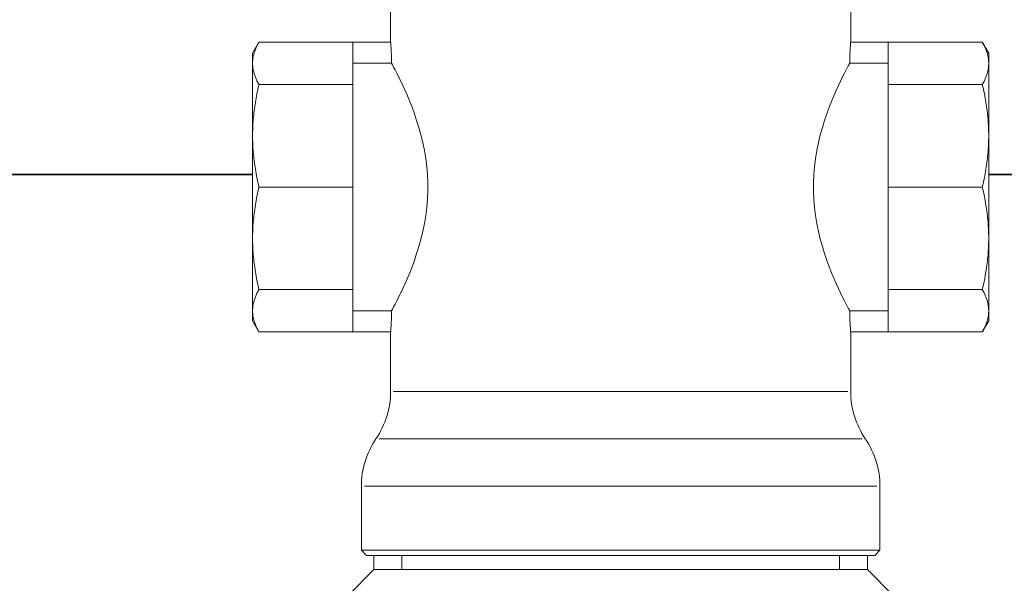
# Model space of a CAD drawing. Header units: millimetres. Extents: x 17747 to 112039, y -74980 to 446921.
# Tile 167 of 256: x 62947 to 63064, y -68339 to -68271. Entities that reach past the tile are written whole.
import ezdxf

# ---------------------------------------------------------------- set-up
doc = ezdxf.new("R2010")
doc.units = ezdxf.units.MM
doc.layers.add('UT_SCHÉMA_PŘÍVOD', color=10, linetype='Continuous', lineweight=35)
doc.layers.add('UT_ZARIZENI - ARMATURY', color=6, linetype='Continuous', lineweight=5)

msp = doc.modelspace()

# ---------------------------------------------------------------- linework, layer by layer
at = {"layer": 'UT_SCHÉMA_PŘÍVOD'}
for p, q in [((62548.07, -68289.85), (62974.58, -68289.85)), ((63062.58, -68289.85), (63320.4, -68289.85))]:
    msp.add_line(p, q, dxfattribs=at)
at = {"layer": 'UT_ZARIZENI - ARMATURY'}
for p, q in [((62991.08, -68248.94), (62991.08, -68274.06)), ((63046.08, -68248.94), (63046.08, -68274.06)), ((62974.58, -68275.36), (62975.34, -68274.04)), ((62975.21, -68274.27), (62975.16, -68274.38)), ((62975.28, -68274.16), (62975.21, -68274.27)), ((62975.34, -68274.04), (62975.28, -68274.16)), ((62975.34, -68274.04), (62986.58, -68274.04)), ((62986.58, -68274.06), (62986.58, -68274.04)), ((62986.58, -68274.06), (62986.58, -68274.76)), ((62986.58, -68274.06), (62991.08, -68274.06)), ((62991.08, -68274.06), (62991.08, -68274.07)), ((62991.08, -68274.07), (62991.08, -68274.08)), ((62991.08, -68274.08), (62991.08, -68274.11)), ((62991.08, -68274.11), (62991.09, -68274.15)), ((62991.09, -68274.15), (62991.09, -68274.19)), ((62991.09, -68274.19), (62991.1, -68274.25)), ((62991.1, -68274.25), (62991.1, -68274.32)), ((62991.1, -68274.32), (62991.11, -68274.4)), ((63046.05, -68274.4), (63046.06, -68274.32)), ((63046.06, -68274.25), (63046.07, -68274.19)), ((63046.06, -68274.32), (63046.06, -68274.25)), ((63046.07, -68274.11), (63046.08, -68274.08)), ((63046.07, -68274.15), (63046.07, -68274.11)), ((63046.07, -68274.19), (63046.07, -68274.15)), ((63046.08, -68274.06), (63050.58, -68274.06)), ((63046.08, -68274.07), (63046.08, -68274.06)), ((63046.08, -68274.08), (63046.08, -68274.07)), ((63061.82, -68274.04), (63050.58, -68274.04)), ((63050.58, -68274.06), (63050.58, -68274.04)), ((63050.58, -68274.76), (63050.58, -68274.06)), ((63062.58, -68275.36), (63061.82, -68274.04)), ((63061.82, -68274.04), (63061.88, -68274.16)), ((63061.88, -68274.16), (63061.94, -68274.27)), ((63061.94, -68274.27), (63062, -68274.38)), ((62974.58, -68275.36), (62974.58, -68276.58)), ((62974.73, -68275.45), (62974.71, -68275.56)), ((62974.76, -68275.35), (62974.73, -68275.45)), ((62974.8, -68275.24), (62974.76, -68275.35)), ((62974.83, -68275.14), (62974.8, -68275.24)), ((62974.87, -68275.03), (62974.83, -68275.14)), ((62974.91, -68274.93), (62974.87, -68275.03)), ((62974.95, -68274.82), (62974.91, -68274.93)), ((62975, -68274.71), (62974.95, -68274.82)), ((62975.05, -68274.6), (62975, -68274.71)), ((62975.1, -68274.49), (62975.05, -68274.6)), ((62975.16, -68274.38), (62975.1, -68274.49)), ((62986.58, -68279.12), (62986.58, -68274.76)), ((62991.11, -68274.4), (62991.11, -68274.49)), ((62991.11, -68274.49), (62991.12, -68274.58)), ((62991.12, -68274.58), (62991.13, -68274.69)), ((62991.13, -68274.69), (62991.14, -68274.79)), ((62991.14, -68274.79), (62991.14, -68274.91)), ((62991.14, -68274.91), (62991.15, -68275.03)), ((62991.15, -68275.03), (62991.16, -68275.17)), ((62991.16, -68275.17), (62991.16, -68275.31)), ((62991.16, -68275.31), (62991.17, -68275.45)), ((62991.17, -68275.45), (62991.18, -68275.6)), ((63045.98, -68275.6), (63045.99, -68275.45)), ((63045.99, -68275.31), (63046, -68275.17)), ((63045.99, -68275.45), (63045.99, -68275.31)), ((63046, -68275.17), (63046.01, -68275.03)), ((63046.01, -68275.03), (63046.02, -68274.91)), ((63046.02, -68274.79), (63046.03, -68274.69)), ((63046.02, -68274.91), (63046.02, -68274.79)), ((63046.03, -68274.69), (63046.04, -68274.58)), ((63046.04, -68274.49), (63046.05, -68274.4)), ((63046.04, -68274.58), (63046.04, -68274.49)), ((63050.58, -68279.12), (63050.58, -68274.76)), ((63062, -68274.38), (63062.06, -68274.49)), ((63062.06, -68274.49), (63062.11, -68274.6)), ((63062.11, -68274.6), (63062.16, -68274.71)), ((63062.16, -68274.71), (63062.2, -68274.82)), ((63062.2, -68274.82), (63062.25, -68274.93)), ((63062.25, -68274.93), (63062.29, -68275.03)), ((63062.29, -68275.03), (63062.33, -68275.14)), ((63062.33, -68275.14), (63062.36, -68275.24)), ((63062.36, -68275.24), (63062.39, -68275.35)), ((63062.39, -68275.35), (63062.42, -68275.45)), ((63062.42, -68275.45), (63062.45, -68275.56)), ((63062.58, -68276.58), (63062.58, -68275.36)), ((62974.59, -68276.28), (62974.58, -68276.38)), ((62974.58, -68276.38), (62974.58, -68276.48)), ((62974.58, -68276.48), (62974.58, -68276.58)), ((62974.58, -68276.58), (62974.58, -68285.24)), ((62974.58, -68276.58), (62974.58, -68276.68)), ((62974.58, -68276.68), (62974.58, -68276.78)), ((62974.6, -68276.17), (62974.59, -68276.28)), ((62974.61, -68276.07), (62974.6, -68276.17)), ((62974.62, -68275.97), (62974.61, -68276.07)), ((62974.64, -68275.87), (62974.62, -68275.97)), ((62974.66, -68275.76), (62974.64, -68275.87)), ((62974.68, -68275.66), (62974.66, -68275.76)), ((62974.71, -68275.56), (62974.68, -68275.66)), ((62991.19, -68276.57), (62986.58, -68276.57)), ((62990.96, -68276.56), (62986.81, -68276.56)), ((62991.18, -68275.6), (62991.18, -68275.76)), ((62991.18, -68275.76), (62991.19, -68275.92)), ((62991.19, -68275.92), (62991.19, -68276.08)), ((62991.19, -68276.08), (62991.19, -68276.24)), ((62991.19, -68276.24), (62991.19, -68276.4)), ((62991.19, -68276.4), (62991.19, -68276.56)), ((62991.19, -68276.56), (62991.19, -68276.57)), ((62991.19, -68276.57), (62991.3, -68276.77)), ((63045.86, -68276.77), (63045.97, -68276.57)), ((63045.97, -68275.92), (63045.98, -68275.76)), ((63045.97, -68276.08), (63045.97, -68275.92)), ((63045.97, -68276.24), (63045.97, -68276.08)), ((63045.97, -68276.4), (63045.97, -68276.24)), ((63045.97, -68276.56), (63045.97, -68276.4)), ((63045.97, -68276.57), (63045.97, -68276.56)), ((63050.58, -68276.57), (63045.97, -68276.57)), ((63045.98, -68275.76), (63045.98, -68275.6)), ((63050.35, -68276.56), (63046.2, -68276.56)), ((63062.45, -68275.56), (63062.48, -68275.66)), ((63062.48, -68275.66), (63062.5, -68275.76)), ((63062.5, -68275.76), (63062.52, -68275.87)), ((63062.52, -68275.87), (63062.53, -68275.97)), ((63062.53, -68275.97), (63062.55, -68276.07)), ((63062.55, -68276.07), (63062.56, -68276.17)), ((63062.56, -68276.17), (63062.57, -68276.28)), ((63062.57, -68276.28), (63062.57, -68276.38)), ((63062.57, -68276.38), (63062.58, -68276.48)), ((63062.58, -68276.68), (63062.57, -68276.78)), ((63062.58, -68276.48), (63062.58, -68276.58)), ((63062.58, -68285.24), (63062.58, -68276.58)), ((63062.58, -68276.58), (63062.58, -68276.68)), ((62974.58, -68276.78), (62974.59, -68276.88)), ((62974.59, -68276.88), (62974.6, -68276.99)), ((62974.6, -68276.99), (62974.61, -68277.09)), ((62974.61, -68277.09), (62974.62, -68277.19)), ((62974.62, -68277.19), (62974.64, -68277.29)), ((62974.64, -68277.29), (62974.66, -68277.4)), ((62974.66, -68277.4), (62974.68, -68277.5)), ((62974.68, -68277.5), (62974.71, -68277.6)), ((62974.71, -68277.6), (62974.73, -68277.71)), ((62974.73, -68277.71), (62974.76, -68277.81)), ((62974.76, -68277.81), (62974.8, -68277.91)), ((62991.3, -68276.77), (62991.44, -68277.03)), ((62991.44, -68277.03), (62991.61, -68277.36)), ((62991.61, -68277.36), (62991.81, -68277.75)), ((62991.81, -68277.75), (62992.04, -68278.2)), ((63045.12, -68278.2), (63045.35, -68277.75)), ((63045.35, -68277.75), (63045.55, -68277.36)), ((63045.55, -68277.36), (63045.72, -68277.03)), ((63045.72, -68277.03), (63045.86, -68276.77)), ((63062.39, -68277.81), (63062.36, -68277.91)), ((63062.42, -68277.71), (63062.39, -68277.81)), ((63062.45, -68277.6), (63062.42, -68277.71)), ((63062.48, -68277.5), (63062.45, -68277.6)), ((63062.5, -68277.4), (63062.48, -68277.5)), ((63062.52, -68277.29), (63062.5, -68277.4)), ((63062.53, -68277.19), (63062.52, -68277.29)), ((63062.55, -68277.09), (63062.53, -68277.19)), ((63062.56, -68276.99), (63062.55, -68277.09)), ((63062.57, -68276.88), (63062.56, -68276.99)), ((63062.57, -68276.78), (63062.57, -68276.88)), ((62974.8, -68277.91), (62974.83, -68278.02)), ((62974.83, -68278.02), (62974.87, -68278.13)), ((62974.87, -68278.13), (62974.91, -68278.23)), ((62974.91, -68278.23), (62974.95, -68278.34)), ((62974.95, -68278.34), (62975, -68278.45)), ((62975, -68278.45), (62975.05, -68278.56)), ((62975.05, -68278.56), (62975.1, -68278.67)), ((62975.1, -68278.67), (62975.16, -68278.78)), ((62975.16, -68278.78), (62975.21, -68278.89)), ((62975.21, -68278.89), (62975.28, -68279)), ((62975.28, -68279), (62975.34, -68279.12)), ((62992.04, -68278.2), (62992.28, -68278.7)), ((62992.28, -68278.7), (62992.54, -68279.25)), ((63044.62, -68279.25), (63044.88, -68278.7)), ((63044.88, -68278.7), (63045.12, -68278.2)), ((63061.88, -68279), (63061.82, -68279.12)), ((63061.94, -68278.89), (63061.88, -68279)), ((63062, -68278.78), (63061.94, -68278.89)), ((63062.06, -68278.67), (63062, -68278.78)), ((63062.11, -68278.56), (63062.06, -68278.67)), ((63062.16, -68278.45), (63062.11, -68278.56)), ((63062.2, -68278.34), (63062.16, -68278.45)), ((63062.25, -68278.23), (63062.2, -68278.34)), ((63062.29, -68278.13), (63062.25, -68278.23)), ((63062.33, -68278.02), (63062.29, -68278.13)), ((63062.36, -68277.91), (63062.33, -68278.02)), ((62975.1, -68280.2), (62975.05, -68280.46)), ((62975.16, -68279.93), (62975.1, -68280.2)), ((62975.21, -68279.66), (62975.16, -68279.93)), ((62975.28, -68279.39), (62975.21, -68279.66)), ((62975.34, -68279.12), (62975.28, -68279.39)), ((62975.34, -68279.12), (62986.58, -68279.12)), ((62986.58, -68291.36), (62986.58, -68279.12)), ((62992.54, -68279.25), (62992.81, -68279.84)), ((62992.81, -68279.84), (62993.09, -68280.47)), ((63044.07, -68280.47), (63044.35, -68279.84)), ((63044.35, -68279.84), (63044.62, -68279.25)), ((63061.82, -68279.12), (63050.58, -68279.12)), ((63050.58, -68291.36), (63050.58, -68279.12)), ((63061.88, -68279.39), (63061.82, -68279.12)), ((63061.94, -68279.66), (63061.88, -68279.39)), ((63062, -68279.93), (63061.94, -68279.66)), ((63062.06, -68280.2), (63062, -68279.93)), ((63062.11, -68280.46), (63062.06, -68280.2)), ((62974.91, -68281.25), (62974.87, -68281.51)), ((62974.95, -68280.99), (62974.91, -68281.25)), ((62975, -68280.73), (62974.95, -68280.99)), ((62975.05, -68280.46), (62975, -68280.73)), ((62993.09, -68280.47), (62993.36, -68281.13)), ((62993.36, -68281.13), (62993.64, -68281.84)), ((63043.52, -68281.84), (63043.8, -68281.13)), ((63043.8, -68281.13), (63044.07, -68280.47)), ((63062.16, -68280.73), (63062.11, -68280.46)), ((63062.2, -68280.99), (63062.16, -68280.73)), ((63062.25, -68281.25), (63062.2, -68280.99)), ((63062.29, -68281.51), (63062.25, -68281.25)), ((62974.73, -68282.52), (62974.71, -68282.77)), ((62974.76, -68282.27), (62974.73, -68282.52)), ((62974.8, -68282.02), (62974.76, -68282.27)), ((62974.83, -68281.76), (62974.8, -68282.02)), ((62974.87, -68281.51), (62974.83, -68281.76)), ((62993.64, -68281.84), (62993.92, -68282.6)), ((62993.92, -68282.6), (62994.19, -68283.4)), ((63042.96, -68283.4), (63043.24, -68282.6)), ((63043.24, -68282.6), (63043.52, -68281.84)), ((63062.33, -68281.76), (63062.29, -68281.51)), ((63062.36, -68282.02), (63062.33, -68281.76)), ((63062.39, -68282.27), (63062.36, -68282.02)), ((63062.42, -68282.52), (63062.39, -68282.27)), ((63062.45, -68282.77), (63062.42, -68282.52)), ((62974.62, -68283.77), (62974.61, -68284.01)), ((62974.64, -68283.52), (62974.62, -68283.77)), ((62974.66, -68283.27), (62974.64, -68283.52)), ((62974.68, -68283.02), (62974.66, -68283.27)), ((62974.71, -68282.77), (62974.68, -68283.02)), ((62994.19, -68283.4), (62994.46, -68284.25)), ((63042.7, -68284.25), (63042.96, -68283.4)), ((63062.48, -68283.02), (63062.45, -68282.77)), ((63062.5, -68283.27), (63062.48, -68283.02)), ((63062.52, -68283.52), (63062.5, -68283.27)), ((63062.53, -68283.77), (63062.52, -68283.52)), ((63062.55, -68284.01), (63062.53, -68283.77)), ((62974.59, -68284.5), (62974.58, -68284.75)), ((62974.58, -68284.75), (62974.58, -68284.99)), ((62974.6, -68284.26), (62974.59, -68284.5)), ((62974.61, -68284.01), (62974.6, -68284.26)), ((62994.46, -68284.25), (62994.7, -68285.13)), ((63042.45, -68285.13), (63042.7, -68284.25)), ((63062.56, -68284.26), (63062.55, -68284.01)), ((63062.57, -68284.5), (63062.56, -68284.26)), ((63062.57, -68284.75), (63062.57, -68284.5)), ((63062.58, -68284.99), (63062.57, -68284.75)), ((62974.58, -68284.99), (62974.58, -68285.24)), ((62974.58, -68285.24), (62974.58, -68297.48)), ((62974.58, -68285.24), (62974.58, -68285.48)), ((62974.58, -68285.48), (62974.58, -68285.73)), ((62974.58, -68285.73), (62974.59, -68285.97)), ((62974.59, -68285.97), (62974.6, -68286.22)), ((62994.7, -68285.13), (62994.93, -68286.05)), ((62994.93, -68286.05), (62995.12, -68286.99)), ((63042.04, -68286.99), (63042.23, -68286.05)), ((63042.23, -68286.05), (63042.45, -68285.13)), ((63062.57, -68285.97), (63062.56, -68286.22)), ((63062.58, -68285.48), (63062.57, -68285.73)), ((63062.57, -68285.73), (63062.57, -68285.97)), ((63062.58, -68285.24), (63062.58, -68284.99)), ((63062.58, -68297.48), (63062.58, -68285.24)), ((63062.58, -68285.24), (63062.58, -68285.48)), ((62974.6, -68286.22), (62974.61, -68286.47)), ((62974.61, -68286.47), (62974.62, -68286.71)), ((62974.62, -68286.71), (62974.64, -68286.96)), ((62974.64, -68286.96), (62974.66, -68287.21)), ((62974.66, -68287.21), (62974.68, -68287.46)), ((62995.12, -68286.99), (62995.28, -68287.95)), ((63041.88, -68287.95), (63042.04, -68286.99)), ((63062.5, -68287.21), (63062.48, -68287.46)), ((63062.52, -68286.96), (63062.5, -68287.21)), ((63062.53, -68286.71), (63062.52, -68286.96)), ((63062.55, -68286.47), (63062.53, -68286.71)), ((63062.56, -68286.22), (63062.55, -68286.47)), ((62974.68, -68287.46), (62974.71, -68287.71)), ((62974.71, -68287.71), (62974.73, -68287.96)), ((62974.73, -68287.96), (62974.76, -68288.21)), ((62974.76, -68288.21), (62974.8, -68288.46)), ((62974.8, -68288.46), (62974.83, -68288.72)), ((62995.28, -68287.95), (62995.4, -68288.93)), ((63041.76, -68288.93), (63041.88, -68287.95)), ((63062.36, -68288.46), (63062.33, -68288.72)), ((63062.39, -68288.21), (63062.36, -68288.46)), ((63062.42, -68287.96), (63062.39, -68288.21)), ((63062.45, -68287.71), (63062.42, -68287.96)), ((63062.48, -68287.46), (63062.45, -68287.71)), ((62974.83, -68288.72), (62974.87, -68288.97)), ((62974.87, -68288.97), (62974.91, -68289.23)), ((62974.91, -68289.23), (62974.95, -68289.49)), ((62974.95, -68289.49), (62975, -68289.75)), ((62995.4, -68288.93), (62995.48, -68289.9)), ((63041.67, -68289.9), (63041.76, -68288.93)), ((63062.2, -68289.49), (63062.16, -68289.75)), ((63062.25, -68289.23), (63062.2, -68289.49)), ((63062.29, -68288.97), (63062.25, -68289.23)), ((63062.33, -68288.72), (63062.29, -68288.97)), ((62975, -68289.75), (62975.05, -68290.01)), ((62975.05, -68290.01), (62975.1, -68290.28)), ((62975.1, -68290.28), (62975.16, -68290.55)), ((62975.16, -68290.55), (62975.21, -68290.81)), ((62975.21, -68290.81), (62975.28, -68291.09)), ((62995.48, -68289.9), (62995.53, -68290.88)), ((63041.63, -68290.88), (63041.67, -68289.9)), ((63061.94, -68290.81), (63061.88, -68291.09)), ((63062, -68290.55), (63061.94, -68290.81)), ((63062.06, -68290.28), (63062, -68290.55)), ((63062.11, -68290.01), (63062.06, -68290.28)), ((63062.16, -68289.75), (63062.11, -68290.01)), ((62975.16, -68292.18), (62975.21, -68291.91)), ((62975.21, -68291.91), (62975.28, -68291.64)), ((62975.28, -68291.09), (62975.34, -68291.36)), ((62975.28, -68291.64), (62975.34, -68291.36)), ((62975.34, -68291.36), (62986.58, -68291.36)), ((62986.58, -68303.61), (62986.58, -68291.36)), ((62995.53, -68291.85), (62995.48, -68292.82)), ((62995.53, -68290.88), (62995.53, -68291.85)), ((63041.63, -68291.85), (63041.63, -68290.88)), ((63041.67, -68292.82), (63041.63, -68291.85)), ((63061.82, -68291.36), (63050.58, -68291.36)), ((63050.58, -68303.61), (63050.58, -68291.36)), ((63061.88, -68291.09), (63061.82, -68291.36)), ((63061.82, -68291.36), (63061.88, -68291.64)), ((63061.88, -68291.64), (63061.94, -68291.91)), ((63061.94, -68291.91), (63062, -68292.18)), ((62974.95, -68293.23), (62975, -68292.97)), ((62975, -68292.97), (62975.05, -68292.71)), ((62975.05, -68292.71), (62975.1, -68292.45)), ((62975.1, -68292.45), (62975.16, -68292.18)), ((62995.48, -68292.82), (62995.4, -68293.8)), ((63041.76, -68293.8), (63041.67, -68292.82)), ((63062, -68292.18), (63062.06, -68292.45)), ((63062.06, -68292.45), (63062.11, -68292.71)), ((63062.11, -68292.71), (63062.16, -68292.97)), ((63062.16, -68292.97), (63062.2, -68293.23)), ((62974.76, -68294.52), (62974.8, -68294.26)), ((62974.8, -68294.26), (62974.83, -68294.01)), ((62974.83, -68294.01), (62974.87, -68293.75)), ((62974.87, -68293.75), (62974.91, -68293.49)), ((62974.91, -68293.49), (62974.95, -68293.23)), ((62995.4, -68293.8), (62995.28, -68294.77)), ((63041.88, -68294.77), (63041.76, -68293.8)), ((63062.2, -68293.23), (63062.25, -68293.49)), ((63062.25, -68293.49), (63062.29, -68293.75)), ((63062.29, -68293.75), (63062.33, -68294.01)), ((63062.33, -68294.01), (63062.36, -68294.26)), ((63062.36, -68294.26), (63062.39, -68294.52)), ((62974.64, -68295.76), (62974.66, -68295.52)), ((62974.66, -68295.52), (62974.68, -68295.27)), ((62974.68, -68295.27), (62974.71, -68295.02)), ((62974.71, -68295.02), (62974.73, -68294.77)), ((62974.73, -68294.77), (62974.76, -68294.52)), ((62995.28, -68294.77), (62995.12, -68295.73)), ((63042.04, -68295.73), (63041.88, -68294.77)), ((63062.39, -68294.52), (63062.42, -68294.77)), ((63062.42, -68294.77), (63062.45, -68295.02)), ((63062.45, -68295.02), (63062.48, -68295.27)), ((63062.48, -68295.27), (63062.5, -68295.52)), ((63062.5, -68295.52), (63062.52, -68295.76)), ((62974.59, -68296.75), (62974.6, -68296.5)), ((62974.6, -68296.5), (62974.61, -68296.26)), ((62974.61, -68296.26), (62974.62, -68296.01)), ((62974.62, -68296.01), (62974.64, -68295.76)), ((62994.93, -68296.67), (62994.7, -68297.59)), ((62995.12, -68295.73), (62994.93, -68296.67)), ((63042.23, -68296.67), (63042.04, -68295.73)), ((63042.45, -68297.59), (63042.23, -68296.67)), ((63062.52, -68295.76), (63062.53, -68296.01)), ((63062.53, -68296.01), (63062.55, -68296.26)), ((63062.55, -68296.26), (63062.56, -68296.5)), ((63062.56, -68296.5), (63062.57, -68296.75)), ((62974.58, -68296.99), (62974.59, -68296.75)), ((62974.58, -68297.24), (62974.58, -68296.99)), ((62974.58, -68297.48), (62974.58, -68297.24)), ((62974.58, -68297.48), (62974.58, -68306.14)), ((62974.58, -68297.73), (62974.58, -68297.48)), ((62974.58, -68297.97), (62974.58, -68297.73)), ((62994.7, -68297.59), (62994.46, -68298.47)), ((63042.7, -68298.47), (63042.45, -68297.59)), ((63062.57, -68296.75), (63062.57, -68296.99)), ((63062.57, -68296.99), (63062.58, -68297.24)), ((63062.58, -68297.73), (63062.57, -68297.97)), ((63062.58, -68297.24), (63062.58, -68297.48)), ((63062.58, -68306.14), (63062.58, -68297.48)), ((63062.58, -68297.48), (63062.58, -68297.73)), ((62974.59, -68298.22), (62974.58, -68297.97)), ((62974.6, -68298.47), (62974.59, -68298.22)), ((62974.61, -68298.71), (62974.6, -68298.47)), ((62974.62, -68298.96), (62974.61, -68298.71)), ((62974.64, -68299.21), (62974.62, -68298.96)), ((62994.46, -68298.47), (62994.19, -68299.32)), ((63042.96, -68299.32), (63042.7, -68298.47)), ((63062.53, -68298.96), (63062.52, -68299.21)), ((63062.55, -68298.71), (63062.53, -68298.96)), ((63062.56, -68298.47), (63062.55, -68298.71)), ((63062.57, -68298.22), (63062.56, -68298.47)), ((63062.57, -68297.97), (63062.57, -68298.22)), ((62974.66, -68299.45), (62974.64, -68299.21)), ((62974.68, -68299.7), (62974.66, -68299.45)), ((62974.71, -68299.95), (62974.68, -68299.7)), ((62974.73, -68300.2), (62974.71, -68299.95)), ((62974.76, -68300.45), (62974.73, -68300.2)), ((62993.92, -68300.13), (62993.64, -68300.89)), ((62994.19, -68299.32), (62993.92, -68300.13)), ((63043.24, -68300.13), (63042.96, -68299.32)), ((63043.52, -68300.89), (63043.24, -68300.13)), ((63062.42, -68300.2), (63062.39, -68300.45)), ((63062.45, -68299.95), (63062.42, -68300.2)), ((63062.48, -68299.7), (63062.45, -68299.95)), ((63062.5, -68299.45), (63062.48, -68299.7)), ((63062.52, -68299.21), (63062.5, -68299.45)), ((62974.8, -68300.71), (62974.76, -68300.45)), ((62974.83, -68300.96), (62974.8, -68300.71)), ((62974.87, -68301.22), (62974.83, -68300.96)), ((62974.91, -68301.48), (62974.87, -68301.22)), ((62993.64, -68300.89), (62993.36, -68301.6)), ((63043.8, -68301.6), (63043.52, -68300.89)), ((63062.29, -68301.22), (63062.25, -68301.48)), ((63062.33, -68300.96), (63062.29, -68301.22)), ((63062.36, -68300.71), (63062.33, -68300.96)), ((63062.39, -68300.45), (63062.36, -68300.71)), ((62974.95, -68301.73), (62974.91, -68301.48)), ((62975, -68302), (62974.95, -68301.73)), ((62975.05, -68302.26), (62975, -68302)), ((62975.1, -68302.52), (62975.05, -68302.26)), ((62975.16, -68302.79), (62975.1, -68302.52)), ((62993.09, -68302.26), (62992.81, -68302.88)), ((62993.36, -68301.6), (62993.09, -68302.26)), ((63044.07, -68302.26), (63043.8, -68301.6)), ((63044.35, -68302.88), (63044.07, -68302.26)), ((63062.06, -68302.52), (63062, -68302.79)), ((63062.11, -68302.26), (63062.06, -68302.52)), ((63062.16, -68302), (63062.11, -68302.26)), ((63062.2, -68301.73), (63062.16, -68302)), ((63062.25, -68301.48), (63062.2, -68301.73)), ((62975.21, -68303.06), (62975.16, -68302.79)), ((62975.28, -68303.33), (62975.21, -68303.06)), ((62975.28, -68303.72), (62975.21, -68303.83)), ((62975.34, -68303.61), (62975.28, -68303.33)), ((62975.34, -68303.61), (62975.28, -68303.72)), ((62975.34, -68303.61), (62986.58, -68303.61)), ((62986.58, -68307.96), (62986.58, -68303.61)), ((62992.54, -68303.47), (62992.28, -68304.02)), ((62992.81, -68302.88), (62992.54, -68303.47)), ((63044.62, -68303.47), (63044.35, -68302.88)), ((63044.88, -68304.02), (63044.62, -68303.47)), ((63061.82, -68303.61), (63050.58, -68303.61)), ((63050.58, -68307.96), (63050.58, -68303.61)), ((63061.88, -68303.33), (63061.82, -68303.61)), ((63061.82, -68303.61), (63061.88, -68303.72)), ((63061.94, -68303.06), (63061.88, -68303.33)), ((63061.88, -68303.72), (63061.94, -68303.83)), ((63062, -68302.79), (63061.94, -68303.06)), ((62974.76, -68304.91), (62974.73, -68305.02)), ((62974.8, -68304.81), (62974.76, -68304.91)), ((62974.83, -68304.7), (62974.8, -68304.81)), ((62974.87, -68304.6), (62974.83, -68304.7)), ((62974.91, -68304.49), (62974.87, -68304.6)), ((62974.95, -68304.38), (62974.91, -68304.49)), ((62975, -68304.28), (62974.95, -68304.38)), ((62975.05, -68304.17), (62975, -68304.28)), ((62975.1, -68304.06), (62975.05, -68304.17)), ((62975.16, -68303.95), (62975.1, -68304.06)), ((62975.21, -68303.83), (62975.16, -68303.95)), ((62992.04, -68304.52), (62991.81, -68304.97)), ((62992.28, -68304.02), (62992.04, -68304.52)), ((63045.12, -68304.52), (63044.88, -68304.02)), ((63045.35, -68304.97), (63045.12, -68304.52)), ((63061.94, -68303.83), (63062, -68303.95)), ((63062, -68303.95), (63062.06, -68304.06)), ((63062.06, -68304.06), (63062.11, -68304.17)), ((63062.11, -68304.17), (63062.16, -68304.28)), ((63062.16, -68304.28), (63062.2, -68304.38)), ((63062.2, -68304.38), (63062.25, -68304.49)), ((63062.25, -68304.49), (63062.29, -68304.6)), ((63062.29, -68304.6), (63062.33, -68304.7)), ((63062.33, -68304.7), (63062.36, -68304.81)), ((63062.36, -68304.81), (63062.39, -68304.91)), ((63062.39, -68304.91), (63062.42, -68305.02)), ((62974.59, -68305.84), (62974.58, -68305.94)), ((62974.58, -68305.94), (62974.58, -68306.04)), ((62974.58, -68306.04), (62974.58, -68306.14)), ((62974.58, -68306.14), (62974.58, -68307.36)), ((62974.58, -68306.14), (62974.58, -68306.25)), ((62974.6, -68305.74), (62974.59, -68305.84)), ((62974.61, -68305.64), (62974.6, -68305.74)), ((62974.62, -68305.53), (62974.61, -68305.64)), ((62974.64, -68305.43), (62974.62, -68305.53)), ((62974.66, -68305.33), (62974.64, -68305.43)), ((62974.68, -68305.23), (62974.66, -68305.33)), ((62974.71, -68305.12), (62974.68, -68305.23)), ((62974.73, -68305.02), (62974.71, -68305.12)), ((62991.3, -68305.95), (62991.19, -68306.15)), ((62991.44, -68305.69), (62991.3, -68305.95)), ((62991.61, -68305.36), (62991.44, -68305.69)), ((62991.81, -68304.97), (62991.61, -68305.36)), ((63045.55, -68305.36), (63045.35, -68304.97)), ((63045.72, -68305.69), (63045.55, -68305.36)), ((63045.86, -68305.95), (63045.72, -68305.69)), ((63045.97, -68306.15), (63045.86, -68305.95)), ((63062.42, -68305.02), (63062.45, -68305.12)), ((63062.45, -68305.12), (63062.48, -68305.23)), ((63062.48, -68305.23), (63062.5, -68305.33)), ((63062.5, -68305.33), (63062.52, -68305.43)), ((63062.52, -68305.43), (63062.53, -68305.53)), ((63062.53, -68305.53), (63062.55, -68305.64)), ((63062.55, -68305.64), (63062.56, -68305.74)), ((63062.56, -68305.74), (63062.57, -68305.84)), ((63062.57, -68305.84), (63062.57, -68305.94)), ((63062.57, -68305.94), (63062.58, -68306.04)), ((63062.58, -68306.04), (63062.58, -68306.14)), ((63062.58, -68307.36), (63062.58, -68306.14)), ((63062.58, -68306.14), (63062.58, -68306.25)), ((62974.58, -68306.25), (62974.58, -68306.35)), ((62974.58, -68306.35), (62974.59, -68306.45)), ((62974.59, -68306.45), (62974.6, -68306.55)), ((62974.6, -68306.55), (62974.61, -68306.65)), ((62974.61, -68306.65), (62974.62, -68306.75)), ((62974.62, -68306.75), (62974.64, -68306.86)), ((62974.64, -68306.86), (62974.66, -68306.96)), ((62974.66, -68306.96), (62974.68, -68307.06)), ((62974.68, -68307.06), (62974.71, -68307.17)), ((62974.71, -68307.17), (62974.73, -68307.27)), ((62974.73, -68307.27), (62974.76, -68307.37)), ((62986.58, -68306.15), (62991.19, -68306.15)), ((62986.81, -68306.16), (62990.96, -68306.16)), ((62991.17, -68307.27), (62991.16, -68307.42)), ((62991.18, -68307.12), (62991.17, -68307.27)), ((62991.19, -68306.8), (62991.18, -68306.96)), ((62991.18, -68306.96), (62991.18, -68307.12)), ((62991.19, -68306.15), (62991.19, -68306.16)), ((62991.19, -68306.16), (62991.19, -68306.32)), ((62991.19, -68306.32), (62991.19, -68306.48)), ((62991.19, -68306.48), (62991.19, -68306.64)), ((62991.19, -68306.64), (62991.19, -68306.8)), ((63045.97, -68306.15), (63050.58, -68306.15)), ((63045.97, -68306.16), (63045.97, -68306.15)), ((63045.97, -68306.32), (63045.97, -68306.16)), ((63045.97, -68306.48), (63045.97, -68306.32)), ((63045.97, -68306.64), (63045.97, -68306.48)), ((63045.97, -68306.8), (63045.97, -68306.64)), ((63045.98, -68306.96), (63045.97, -68306.8)), ((63045.98, -68307.12), (63045.98, -68306.96)), ((63045.99, -68307.27), (63045.98, -68307.12)), ((63045.99, -68307.42), (63045.99, -68307.27)), ((63046.2, -68306.16), (63050.35, -68306.16)), ((63062.42, -68307.27), (63062.39, -68307.37)), ((63062.45, -68307.17), (63062.42, -68307.27)), ((63062.48, -68307.06), (63062.45, -68307.17)), ((63062.5, -68306.96), (63062.48, -68307.06)), ((63062.52, -68306.86), (63062.5, -68306.96)), ((63062.53, -68306.75), (63062.52, -68306.86)), ((63062.55, -68306.65), (63062.53, -68306.75)), ((63062.56, -68306.55), (63062.55, -68306.65)), ((63062.57, -68306.45), (63062.56, -68306.55)), ((63062.58, -68306.25), (63062.57, -68306.35)), ((63062.57, -68306.35), (63062.57, -68306.45)), ((62974.58, -68307.36), (62975.34, -68308.68)), ((62974.76, -68307.37), (62974.8, -68307.48)), ((62974.8, -68307.48), (62974.83, -68307.58)), ((62974.83, -68307.58), (62974.87, -68307.69)), ((62974.87, -68307.69), (62974.91, -68307.8)), ((62974.91, -68307.8), (62974.95, -68307.9)), ((62974.95, -68307.9), (62975, -68308.01)), ((62975, -68308.01), (62975.05, -68308.12)), ((62975.05, -68308.12), (62975.1, -68308.23)), ((62975.1, -68308.23), (62975.16, -68308.34)), ((62975.16, -68308.34), (62975.21, -68308.45)), ((62975.21, -68308.45), (62975.28, -68308.57)), ((62986.58, -68307.96), (62986.58, -68308.66)), ((62991.1, -68308.47), (62991.09, -68308.53)), ((62991.11, -68308.32), (62991.1, -68308.4)), ((62991.1, -68308.4), (62991.1, -68308.47)), ((62991.12, -68308.14), (62991.11, -68308.24)), ((62991.11, -68308.24), (62991.11, -68308.32)), ((62991.13, -68308.04), (62991.12, -68308.14)), ((62991.14, -68307.93), (62991.13, -68308.04)), ((62991.15, -68307.69), (62991.14, -68307.81)), ((62991.14, -68307.81), (62991.14, -68307.93)), ((62991.16, -68307.56), (62991.15, -68307.69)), ((62991.16, -68307.42), (62991.16, -68307.56)), ((63046, -68307.56), (63045.99, -68307.42)), ((63046.01, -68307.69), (63046, -68307.56)), ((63046.02, -68307.81), (63046.01, -68307.69)), ((63046.02, -68307.93), (63046.02, -68307.81)), ((63046.03, -68308.04), (63046.02, -68307.93)), ((63046.04, -68308.14), (63046.03, -68308.04)), ((63046.04, -68308.24), (63046.04, -68308.14)), ((63046.05, -68308.32), (63046.04, -68308.24)), ((63046.06, -68308.4), (63046.05, -68308.32)), ((63046.06, -68308.47), (63046.06, -68308.4)), ((63046.07, -68308.53), (63046.06, -68308.47)), ((63050.58, -68308.66), (63050.58, -68307.96)), ((63062.58, -68307.36), (63061.82, -68308.68)), ((63061.94, -68308.45), (63061.88, -68308.57)), ((63062, -68308.34), (63061.94, -68308.45)), ((63062.06, -68308.23), (63062, -68308.34)), ((63062.11, -68308.12), (63062.06, -68308.23)), ((63062.16, -68308.01), (63062.11, -68308.12)), ((63062.2, -68307.9), (63062.16, -68308.01)), ((63062.25, -68307.8), (63062.2, -68307.9)), ((63062.29, -68307.69), (63062.25, -68307.8)), ((63062.33, -68307.58), (63062.29, -68307.69)), ((63062.36, -68307.48), (63062.33, -68307.58)), ((63062.39, -68307.37), (63062.36, -68307.48)), ((62975.28, -68308.57), (62975.34, -68308.68)), ((62975.34, -68308.68), (62986.58, -68308.68)), ((62986.58, -68308.68), (62986.58, -68308.66)), ((62991.08, -68308.66), (62986.58, -68308.66)), ((62991.09, -68308.58), (62991.08, -68308.61)), ((62991.08, -68308.61), (62991.08, -68308.64)), ((62991.08, -68308.64), (62991.08, -68308.66)), ((62991.08, -68308.66), (62991.08, -68315.78)), ((62991.08, -68308.66), (62991.08, -68308.66)), ((62991.09, -68308.53), (62991.09, -68308.58)), ((63046.07, -68308.58), (63046.07, -68308.53)), ((63046.07, -68308.61), (63046.07, -68308.58)), ((63046.08, -68308.64), (63046.07, -68308.61)), ((63046.08, -68308.66), (63046.08, -68308.64)), ((63050.58, -68308.66), (63046.08, -68308.66)), ((63046.08, -68308.66), (63046.08, -68315.78)), ((63046.08, -68308.66), (63046.08, -68308.66)), ((63050.58, -68308.68), (63050.58, -68308.66)), ((63061.82, -68308.68), (63050.58, -68308.68)), ((63061.88, -68308.57), (63061.82, -68308.68)), ((63045.74, -68315.78), (62991.42, -68315.78)), ((63047.47, -68321.43), (62989.69, -68321.43)), ((62987.58, -68327.09), (62987.58, -68334.76)), ((62987.96, -68327.09), (63049.2, -68327.09)), ((63049.58, -68327.09), (63049.58, -68334.76)), ((62987.58, -68334.76), (63049.58, -68334.76)), ((62988.18, -68335.36), (62987.58, -68334.76)), ((62988.18, -68335.36), (63048.98, -68335.36)), ((62989.08, -68335.36), (62989.08, -68337.06)), ((62992.41, -68335.36), (62992.41, -68337.06)), ((63044.75, -68337.06), (63044.75, -68335.36)), ((63048.08, -68335.36), (63048.08, -68337.06)), ((63048.98, -68335.36), (63049.58, -68334.76)), ((62989.08, -68337.06), (62986.08, -68340.06)), ((62989.08, -68337.06), (63048.08, -68337.06)), ((62989.08, -68337.06), (63048.08, -68337.06)), ((63048.08, -68337.06), (63051.08, -68340.06))]:
    msp.add_line(p, q, dxfattribs=at)
for centre, start, end in [((62981.08, -68315.78), 325.5885, 0), ((63056.08, -68315.78), 180, 214.4115), ((62997.58, -68327.09), 145.5885, 180), ((63039.58, -68327.09), 0, 34.4115)]:
    msp.add_arc(centre, 10, start, end, dxfattribs=at)

doc.saveas('drawing.dxf')
